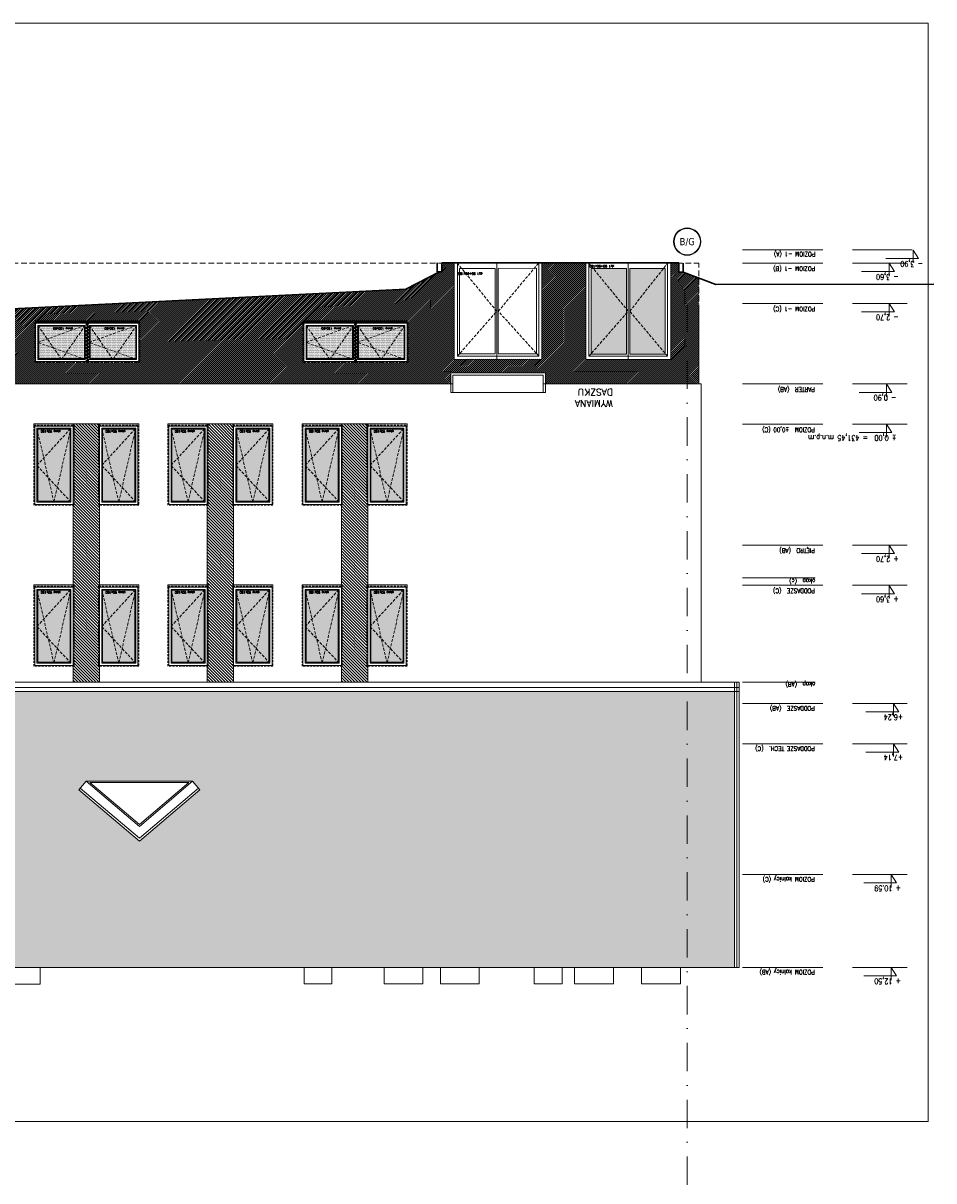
# Model space of a CAD drawing. Header units: millimetres. Extents: x 23192 to 177760, y -399809 to -79279.
# Tile 185 of 256: x 53506 to 55543, y -193206 to -190619. Entities that reach past the tile are written whole.
import ezdxf
from ezdxf.enums import TextEntityAlignment as Align

# ---------------------------------------------------------------- set-up
doc = ezdxf.new("R2010")
doc.units = ezdxf.units.MM
for name, pattern in [('CACHE', [9.525, 6.35, -3.175]), ('CARKOVANA', [7.5, 5, -2.5]), ('DASHDOT', [25.4, 12.7, -6.35, 0, -6.35]), ('HIDDEN', [9.525, 6.35, -3.175])]:
    doc.linetypes.add(name, pattern=pattern)
doc.layers.get('0').update_dxf_attribs({"lineweight": 0})
for name, color, linetype, lineweight in [('! opisy okien elewacja', 7, 'Continuous', 0), ('!! 0_ Istn-okna', 6, 'Continuous', 13), ('!! 0_ Istn-sciany', 3, 'Continuous', 30), ('!! 0_ Istn-widok', 1, 'Continuous', 15), ('!! 0_ WIDOK ELEWACJA', 4, 'Continuous', 0), ('!! 0_Istn-cienka', 4, 'Continuous', 9), ('!! 0_Istn-drzwi', 1, 'Continuous', 13), ('!! 0_Osie', 1, 'DASHDOT', 13), ('!! 1  WYDZIELENIE PPOŻ', 252, 'Continuous', 0), ('!! 1_Hatch dach', 252, 'Continuous', 5), ('!! 2_NOWE OKNA WIDOk - remont', 140, 'Continuous', 5), ('!! 2_TYNK OBRYS', 252, 'Continuous', 13), ('0-osie-liniA', 14, 'DASHDOT', 5), ('0-osie-tx', 66, 'Continuous', 9), ('0-rzedne-blok', 62, 'Continuous', 13)]:
    doc.layers.add(name, color=color, linetype=linetype, lineweight=lineweight)
doc.layers.add('!! 0_ramki', color=66, linetype='Continuous', lineweight=9, plot=False)
doc.layers.add('!! 1_ELEWACJA KOLOR', color=7, linetype='Continuous', lineweight=13, true_color=0x6888bb)
doc.layers.add('!! 2_ELEWACJA COKÓŁ', color=9, linetype='Continuous', lineweight=13, true_color=0x808080)
doc.styles.add('DEUTSCH', font='SIMPLEX8')
doc.styles.add('SIMPLEX', font='simplex.shx', dxfattribs={"width": 0.77})
doc.styles.add('TAHOMA', font='tahoma.ttf')
doc.styles.add('TXT', font='simplex.shx')
pattern_1 = [(135, (130878.9713, -432804.355), (-3.367596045, -3.367596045), [])]

# ---------------------------------------------------------------- blocks, each defined once
blk = doc.blocks.new('okno 90x180')
at = {"layer": '!! 1_Hatch dach', "true_color": 0x575757}
h = blk.add_hatch(dxfattribs=at)
h.set_pattern_fill('DOTS', color=251)
h.set_pattern_definition([(0, (-9632.3096, -11392.1331), (0.79375, 1.5875), [0, -1.5875])])
h.paths.add_polyline_path([(9, -10), (81, -10), (81, -171), (9, -171)])
at = {"layer": '!! 0_ Istn-okna', "linetype": 'CARKOVANA', "lineweight": 5}
blk.add_lwpolyline([(0, -1), (90, -1), (90, -180), (0, -180)], close=True, dxfattribs=at)
at = {"layer": '!! 0_ Istn-okna'}
for points in [[(2, -3), (88, -3), (88, -178), (2, -178)], [(7, -8), (83, -8), (83, -173), (7, -173)], [(9, -10), (81, -10), (81, -171), (9, -171)], [(0, -178), (90, -178), (90, -183), (0, -183)]]:
    blk.add_lwpolyline(points, close=True, dxfattribs=at)
at = {"layer": '!! 1_Hatch dach', "color": 251, "linetype": 'CACHE', "true_color": 0x575757}
for points in [[(7, -173), (45, -8), (83, -173)], [(7, -8), (83, -90), (7, -173)]]:
    blk.add_lwpolyline(points, dxfattribs=at)
at = {"insert": (30.1, -163.6), "char_height": 5, "attachment_point": 1, "style": 'TXT'}
blk.add_mtext_dynamic_manual_height_columns('okno 90x180', width=52.63, gutter_width=75, heights=[0], dxfattribs=at)
blk = doc.blocks.new('okno 115x115')
at = {"layer": '!! 1_Hatch dach', "true_color": 0x575757}
h = blk.add_hatch(dxfattribs=at)
h.set_pattern_fill('DOTS', color=251, angle=360)
h.set_pattern_definition([(360, (-21873.4686, 1906.5186), (0.79375, 1.5875), [0, -1.5875])])
h.paths.add_polyline_path([(-12259.7, 13266.7), (-12157.7, 13266.7), (-12157.7, 13194.7), (-12259.7, 13194.7)])
h = blk.add_hatch(dxfattribs=at)
h.set_pattern_fill('ANSI31', color=251, scale=0.2, angle=360)
h.paths.add_polyline_path([(-12264.2, 13187.7), (-12153.2, 13187.7), (-12153.2, 13182.7), (-12264.2, 13182.7)])
at = {"layer": '!! 0_ Istn-okna', "linetype": 'CARKOVANA', "lineweight": 5}
blk.add_lwpolyline([(-12268.7, 13275.7), (-12148.7, 13275.7), (-12148.7, 13185.7), (-12268.7, 13185.7)], close=True, dxfattribs=at)
at = {"layer": '!! 0_ Istn-okna'}
for points in [[(-12266.7, 13273.7), (-12150.7, 13273.7), (-12150.7, 13187.7), (-12266.7, 13187.7)], [(-12261.7, 13268.7), (-12155.7, 13268.7), (-12155.7, 13192.7), (-12261.7, 13192.7)], [(-12259.7, 13266.7), (-12157.7, 13266.7), (-12157.7, 13194.7), (-12259.7, 13194.7)], [(-12266.7, 13187.7), (-12150.7, 13187.7), (-12150.7, 13182.7), (-12266.7, 13182.7)]]:
    blk.add_lwpolyline(points, close=True, dxfattribs=at)
at = {"layer": '!! 1_Hatch dach', "color": 251, "linetype": 'CACHE', "true_color": 0x575757}
for points in [[(-12261.7, 13192.7), (-12208.7, 13268.7), (-12155.7, 13192.7)], [(-12261.7, 13268.7), (-12155.7, 13230.7), (-12261.7, 13192.7)]]:
    blk.add_lwpolyline(points, dxfattribs=at)
at = {"insert": (-12234.1, 13202.1), "char_height": 5, "attachment_point": 1, "style": 'TXT'}
blk.add_mtext_dynamic_manual_height_columns('okno 120x90', width=52.63, gutter_width=75, heights=[0], dxfattribs=at)
blk = doc.blocks.new('*U80')
h = blk.add_hatch(color=256)
edge = h.paths.add_edge_path()
edge.add_arc((0, 0), 30.6, 0, 360)
edge = h.paths.add_edge_path(flags=17)
edge.add_arc((0, 0), 29.4, 0, 360)
for radius in [30.6, 29.4]:
    blk.add_circle((0, 0), radius)
at = {"style": 'TAHOMA', "flags": 8}
blk.add_attdef('ANSICHTSNUMMER', text='', height=16, dxfattribs=at).set_placement((0, 0), align=Align.MIDDLE_CENTER)
blk = doc.blocks.new('BLOK OSIE A-B PN')
at = {"layer": '0-osie-liniA', "ltscale": 5}
blk.add_lwpolyline([(54991.7, -182063), (54991.7, -184306.7)], dxfattribs=at)
at = {"layer": '0-osie-tx'}
ref = blk.add_blockref('*U80', (54991.7, -181924.6), dxfattribs=dict(at, rotation=180))
ref.add_attrib('ANSICHTSNUMMER', 'B/G', dxfattribs={"layer": '0', "height": 16, "style": 'TAHOMA', "flags": 8}).set_placement((54991.7, -181924.6), align=Align.MIDDLE_CENTER)
blk = doc.blocks.new('D_kota')
for p, q in [((8.7, 0), (8.7, 23)), ((-0.8, 15), (8.7, 15)), ((8.7, 0), (-0.8, 15))]:
    blk.add_line(p, q)
blk.add_lwpolyline([(-0.8, 15), (57.9, 15)])
at = {"style": 'DEUTSCH', "width": 0.8}
blk.add_attdef('POZ.ARCH', (7.3, 19.7), '', height=10, dxfattribs=at)
blk = doc.blocks.new('rzędne elewacje 2')
at = {"layer": '0-rzedne-blok'}
for p, q in [((45385.6, -192844.4), (45385.6, -192773.7)), ((45385.6, -192907), (45385.6, -192784.5)), ((45415.6, -192907), (45415.6, -192784.5)), ((45505.6, -192907), (45505.6, -192784.5)), ((45685.6, -192907), (45685.6, -192784.5)), ((45775.6, -192907), (45775.6, -192784.5)), ((46045.6, -192907), (46045.6, -192784.5)), ((46135.6, -192907), (46135.6, -192784.5)), ((46399.6, -192907), (46399.6, -192784.5)), ((46489.6, -192907), (46489.6, -192784.5)), ((46782.1, -192907), (46782.1, -192784.5)), ((46989.6, -192907), (46989.6, -192784.5)), ((45385.6, -193153), (45385.6, -192973.3)), ((45415.6, -193153), (45415.6, -192973.3)), ((45505.6, -193153), (45505.6, -192973.3)), ((45685.6, -193153), (45685.6, -192973.3)), ((45775.6, -193153), (45775.6, -192973.3)), ((46045.6, -193153), (46045.6, -192973.3)), ((46118.7, -193153), (46118.7, -192990.2)), ((46135.6, -193153), (46135.6, -192973.3)), ((46352, -193153), (46352, -192990.2)), ((46399.6, -193153), (46399.6, -192973.3)), ((46489.6, -193153), (46489.6, -192973.3)), ((46782.1, -193153), (46782.1, -192973.3)), ((46989.6, -193153), (46989.6, -192973.3))]:
    blk.add_line(p, q, dxfattribs=at)
ref = blk.add_blockref('D_kota', (45386.4, -192760.2), dxfattribs=dict(at, xscale=1.250000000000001, yscale=1.250000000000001, zscale=1.250000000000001, rotation=269.9999999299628))
ref.add_attrib('POZ.ARCH', '- 3,90', (45411, -192749.3), dxfattribs={"layer": '0', "height": 12.5, "rotation": 270, "style": 'DEUTSCH', "width": 0.8})
ref = blk.add_blockref('D_kota', (45415.6, -192814.4), dxfattribs=dict(at, xscale=1.250000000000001, yscale=1.250000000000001, zscale=1.250000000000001, rotation=269.9999999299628))
ref.add_attrib('POZ.ARCH', '- 3,60', (45440.2, -192803.6), dxfattribs={"layer": '0', "height": 12.5, "rotation": 270, "style": 'DEUTSCH', "width": 0.8})
ref = blk.add_blockref('D_kota', (45505.6, -192814.4), dxfattribs=dict(at, xscale=1.250000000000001, yscale=1.250000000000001, zscale=1.250000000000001, rotation=269.9999999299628))
ref.add_attrib('POZ.ARCH', '- 2,70', (45530.2, -192803.6), dxfattribs={"layer": '0', "height": 12.5, "rotation": 270, "style": 'DEUTSCH', "width": 0.8})
ref = blk.add_blockref('D_kota', (45685.6, -192819.8), dxfattribs=dict(at, xscale=1.250000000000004, yscale=1.250000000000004, zscale=1.250000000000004, rotation=269.9999999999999))
ref.add_attrib('POZ.ARCH', '- 0,90  ', (45710.2, -192809), dxfattribs={"layer": '0', "height": 12.5, "rotation": 270, "style": 'DEUTSCH', "width": 0.8})
ref = blk.add_blockref('D_kota', (45775.6, -192819.8), dxfattribs=dict(at, xscale=1.250000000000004, yscale=1.250000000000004, zscale=1.250000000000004, rotation=269.9999999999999))
ref.add_attrib('POZ.ARCH', '%%p 0,00  = 431,45 m.n.p.m', (45800.2, -192809), dxfattribs={"layer": '0', "height": 12.5, "rotation": 270, "style": 'DEUTSCH', "width": 0.8})
ref = blk.add_blockref('D_kota', (46046.1, -192814.4), dxfattribs=dict(at, xscale=1.250000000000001, yscale=1.250000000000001, zscale=1.250000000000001, rotation=269.9999999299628))
ref.add_attrib('POZ.ARCH', '+ 2,70', (46070.7, -192803.6), dxfattribs={"layer": '0', "height": 12.5, "rotation": 270, "style": 'DEUTSCH', "width": 0.8})
ref = blk.add_blockref('D_kota', (46136.1, -192814.4), dxfattribs=dict(at, xscale=1.250000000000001, yscale=1.250000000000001, zscale=1.250000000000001, rotation=269.9999999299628))
ref.add_attrib('POZ.ARCH', '+ 3,60', (46160.7, -192803.6), dxfattribs={"layer": '0', "height": 12.5, "rotation": 270, "style": 'DEUTSCH', "width": 0.8})
ref = blk.add_blockref('D_kota', (46399.6, -192804.7), dxfattribs=dict(at, xscale=1.250000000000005, yscale=1.250000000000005, zscale=1.250000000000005, rotation=269.9999999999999))
ref.add_attrib('POZ.ARCH', '+6,24', (46424.2, -192793.8), dxfattribs={"layer": '0', "height": 12.5, "rotation": 270, "style": 'DEUTSCH', "width": 0.8})
ref = blk.add_blockref('D_kota', (46489.6, -192804.7), dxfattribs=dict(at, xscale=1.250000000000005, yscale=1.250000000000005, zscale=1.250000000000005, rotation=269.9999999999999))
ref.add_attrib('POZ.ARCH', '+7,14', (46514.2, -192793.8), dxfattribs={"layer": '0', "height": 12.5, "rotation": 270, "style": 'DEUTSCH', "width": 0.8})
ref = blk.add_blockref('D_kota', (46782.1, -192809.5), dxfattribs=dict(at, xscale=1.250000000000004, yscale=1.250000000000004, zscale=1.250000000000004, rotation=269.9999999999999))
ref.add_attrib('POZ.ARCH', '+ 10.59', (46806.7, -192798.7), dxfattribs={"layer": '0', "height": 12.5, "rotation": 270, "style": 'DEUTSCH', "width": 0.8})
ref = blk.add_blockref('D_kota', (46989.6, -192809.5), dxfattribs=dict(at, xscale=1.250000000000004, yscale=1.250000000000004, zscale=1.250000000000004, rotation=269.9999999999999))
ref.add_attrib('POZ.ARCH', '+ 12,50', (47014.2, -192798.7), dxfattribs={"layer": '0', "height": 12.5, "rotation": 270, "style": 'DEUTSCH', "width": 0.8})
at = {"layer": '0-rzedne-blok', "style": 'SIMPLEX', "width": 0.77}
for s, p in [('POZIOM -1 (A)', (45390.6, -192990.1, 0)), ('POZIOM -1 (B)', (45423, -192990.4, 0)), ('POZIOM -1 (C)', (45513, -192990.4, 0)), ('PARTER  (AB)', (45693, -192991.2, 0)), ('POZIOM  %%P0,00 (C)', (45783, -192991.2, 0)), ('PIĘTRO  (AB)', (46053, -192991.2, 0)), ('okap  (c)', (46121.3, -192990.2)), ('PODDASZE  (C)', (46143, -192991.2, 0)), ('okap  (AB)', (46352, -192990.2)), ('PODDASZE  (AB)', (46405.6, -192991.2, 0)), ('PODDASZE TECH.  (C)', (46495.6, -192991.2, 0)), ('POZIOM kalnicy (C)', (46787.8, -192991.2, 0)), ('POZIOM kalnicy (AB)', (46995.3, -192991.2, 0))]:
    blk.add_text(s, height=10, rotation=270, dxfattribs=at).set_placement(p)

msp = doc.modelspace()

# ---------------------------------------------------------------- hatches: boundary and pattern name
at = {"layer": '!! 1_ELEWACJA KOLOR', "true_color": 0x4f5358}
h = msp.add_hatch(dxfattribs=at)
h.set_pattern_fill('ANSI31', color=251, scale=1.5, angle=90)
h.set_pattern_definition(pattern_1)
h.paths.add_polyline_path([(53618.21142, -191514.00465), (53618.21142, -192091.41588), (53677.21142, -192091.41588), (53677.21142, -191514.00465)])
h = msp.add_hatch(dxfattribs=at)
h.set_pattern_fill('ANSI31', color=251, scale=1.5, angle=90)
h.set_pattern_definition(pattern_1)
h.paths.add_polyline_path([(53918.21142, -191514.00465), (53918.21142, -192091.41588), (53977.21142, -192091.41588), (53977.21142, -191514.00465)])
h = msp.add_hatch(dxfattribs=at)
h.set_pattern_fill('ANSI31', color=251, scale=1.5, angle=90)
h.set_pattern_definition(pattern_1)
h.paths.add_polyline_path([(54218.21142, -191514.00465), (54218.21142, -192091.41588), (54277.21142, -192091.41588), (54277.21142, -191514.00465)])
at = {"layer": '!! 1_Hatch dach', "true_color": 0x575757}
h = msp.add_hatch(dxfattribs=at)
h.set_pattern_fill('DOTS', color=251, angle=180)
h.paths.add_polyline_path([(54856.21142, -191266.50181), (54776.71142, -191357.29442), (54776.71142, -191358.00465), (54856.21142, -191358.00465)])
h.paths.add_polyline_path([(54781.53468, -191167.00465), (54776.71142, -191167.00465), (54776.71142, -191357.29442), (54856.21142, -191266.50181), (54856.21142, -191258.22908)])
h.paths.add_polyline_path([(54856.21142, -191167.00465), (54781.53468, -191167.00465), (54856.21142, -191258.22908)], flags=17)
h.paths.add_polyline_path([(54938.27887, -191167.00465), (54863.21142, -191167.00465), (54863.21142, -191262.50465)], flags=17)
h.paths.add_polyline_path([(54942.71142, -191167.00465), (54938.27887, -191167.00465), (54863.21142, -191262.50465), (54942.71142, -191357.0579)])
h.paths.add_polyline_path([(54863.21142, -191262.50465), (54863.21142, -191358.00465), (54942.71142, -191358.00465), (54942.71142, -191357.0579)])
at = {"layer": '!! 1_Hatch dach'}
h = msp.add_hatch(dxfattribs=at)
h.set_pattern_fill('AR-B88', color=8, scale=0.1)
h.paths.add_polyline_path([(51367.40264, -192446.46829), (51232.09142, -192332.02298), (51248.23597, -192312.93493), (51486.5693, -192312.93493), (51502.71385, -192332.02298)], flags=16)
h.paths.add_polyline_path([(51367.40264, -192413.72529), (51248.23597, -192312.93493), (51486.5693, -192312.93493)], flags=0)
h.paths.add_polyline_path([(51367.40264, -192409.79613), (51256.42847, -192315.93493), (51478.3768, -192315.93493)], flags=0)
h.paths.add_polyline_path([(51083.54718, -192332.02298), (50948.23597, -192446.46829), (50812.92476, -192332.02298), (50829.0693, -192312.93493), (51067.40264, -192312.93493)], flags=16)
h.paths.add_polyline_path([(51067.40264, -192312.93493), (50948.23597, -192413.72529), (50829.0693, -192312.93493)], flags=0)
h.paths.add_polyline_path([(51059.21014, -192315.93493), (50948.23597, -192409.79613), (50837.2618, -192315.93493)], flags=0)
h.paths.add_polyline_path([(50664.38051, -192332.02298), (50529.0693, -192446.46829), (50393.75809, -192332.02298), (50409.90264, -192312.93493), (50648.23597, -192312.93493)], flags=16)
h.paths.add_polyline_path([(50648.23597, -192312.93493), (50529.0693, -192413.72529), (50409.90264, -192312.93493)], flags=0)
h.paths.add_polyline_path([(50640.04347, -192315.93493), (50529.0693, -192409.79613), (50418.09513, -192315.93493)], flags=0)
h.paths.add_polyline_path([(52792.709, -192332.02298), (52808.85355, -192312.93493), (53047.18688, -192312.93493), (53063.33142, -192332.02298), (52928.02021, -192446.46829)], flags=16)
h.paths.add_polyline_path([(52808.85355, -192312.93493), (53047.18688, -192312.93493), (52928.02021, -192413.72529)], flags=0)
h.paths.add_polyline_path([(52817.04604, -192315.93493), (53038.99438, -192315.93493), (52928.02021, -192409.79613)], flags=0)
h.paths.add_polyline_path([(50038.0127, -192302.56409), (49868.0127, -192302.56409), (49868.0127, -192183.56409), (50038.0127, -192183.56409)], flags=0)
h.paths.add_polyline_path([(50031.0127, -192295.56409), (49955.5127, -192295.56409), (49955.5127, -192190.56409), (50031.0127, -192190.56409)], flags=0)
h.paths.add_polyline_path([(50029.0127, -192294.10453), (50028.27215, -192293.56409), (49993.98174, -192293.56409), (49993.2627, -192295.56409), (49992.54365, -192293.56409), (49957.70317, -192293.56409), (49957.70317, -192196.65679), (49956.23174, -192192.56409), (50028.16572, -192192.56409), (50031.0127, -192190.56409), (50029.0127, -192196.127)], flags=0)
h.paths.add_polyline_path([(53211.87567, -192332.02298), (53228.02021, -192312.93493), (53466.35355, -192312.93493), (53482.49809, -192332.02298), (53347.18688, -192446.46829)], flags=16)
h.paths.add_polyline_path([(49950.5127, -192295.56409), (49875.0127, -192295.56409), (49875.0127, -192190.56409), (49950.5127, -192190.56409)], flags=0)
h.paths.add_polyline_path([(49948.32223, -192293.56409), (49913.48174, -192293.56409), (49912.7627, -192295.56409), (49912.04365, -192293.56409), (49877.75324, -192293.56409), (49877.0127, -192294.10453), (49877.0127, -192196.127), (49875.0127, -192190.56409), (49877.85967, -192192.56409), (49949.79365, -192192.56409), (49948.32223, -192196.65679)], flags=0)
h.paths.add_polyline_path([(53228.02021, -192312.93493), (53466.35355, -192312.93493), (53347.18688, -192413.72529)], flags=0)
h.paths.add_polyline_path([(53236.21271, -192315.93493), (53458.16105, -192315.93493), (53347.18688, -192409.79613)], flags=0)
h.paths.add_polyline_path([(49738.0127, -192302.56409), (49568.0127, -192302.56409), (49568.0127, -192183.56409), (49738.0127, -192183.56409)], flags=0)
h.paths.add_polyline_path([(49731.0127, -192295.56409), (49655.5127, -192295.56409), (49655.5127, -192190.56409), (49731.0127, -192190.56409)], flags=0)
h.paths.add_polyline_path([(49729.0127, -192294.10453), (49728.27215, -192293.56409), (49693.98174, -192293.56409), (49693.2627, -192295.56409), (49692.54365, -192293.56409), (49657.70317, -192293.56409), (49657.70317, -192196.65679), (49656.23174, -192192.56409), (49728.16572, -192192.56409), (49731.0127, -192190.56409), (49729.0127, -192196.127)], flags=0)
h.paths.add_polyline_path([(49650.5127, -192295.56409), (49575.0127, -192295.56409), (49575.0127, -192190.56409), (49650.5127, -192190.56409)], flags=0)
h.paths.add_polyline_path([(49648.32223, -192293.56409), (49613.48174, -192293.56409), (49612.7627, -192295.56409), (49612.04365, -192293.56409), (49577.75324, -192293.56409), (49577.0127, -192294.10453), (49577.0127, -192196.127), (49575.0127, -192190.56409), (49577.85967, -192192.56409), (49649.79365, -192192.56409), (49648.32223, -192196.65679)], flags=0)
h.paths.add_polyline_path([(53631.04234, -192332.02298), (53647.18688, -192312.93493), (53885.52021, -192312.93493), (53901.66476, -192332.02298), (53766.35355, -192446.46829)], flags=16)
h.paths.add_polyline_path([(53647.18688, -192312.93493), (53885.52021, -192312.93493), (53766.35355, -192413.72529)], flags=0)
h.paths.add_polyline_path([(53655.37938, -192315.93493), (53877.32771, -192315.93493), (53766.35355, -192409.79613)], flags=0)
h.paths.add_polyline_path([(49438.0127, -192302.56409), (49268.0127, -192302.56409), (49268.0127, -192183.56409), (49438.0127, -192183.56409)], flags=0)
h.paths.add_polyline_path([(49431.0127, -192295.56409), (49355.5127, -192295.56409), (49355.5127, -192190.56409), (49431.0127, -192190.56409)], flags=0)
h.paths.add_polyline_path([(49429.0127, -192294.10453), (49428.27215, -192293.56409), (49393.98174, -192293.56409), (49393.2627, -192295.56409), (49392.54365, -192293.56409), (49357.70317, -192293.56409), (49357.70317, -192196.65679), (49356.23174, -192192.56409), (49428.16572, -192192.56409), (49431.0127, -192190.56409), (49429.0127, -192196.127)], flags=0)
h.paths.add_polyline_path([(49350.5127, -192295.56409), (49275.0127, -192295.56409), (49275.0127, -192190.56409), (49350.5127, -192190.56409)], flags=0)
h.paths.add_polyline_path([(49348.32223, -192293.56409), (49313.48174, -192293.56409), (49312.7627, -192295.56409), (49312.04365, -192293.56409), (49277.75324, -192293.56409), (49277.0127, -192294.10453), (49277.0127, -192196.127), (49275.0127, -192190.56409), (49277.85967, -192192.56409), (49349.79365, -192192.56409), (49348.32223, -192196.65679)], flags=0)
h.paths.add_polyline_path([(49128.71142, -192302.56409), (48958.71142, -192302.56409), (48958.71142, -192183.56409), (49128.71142, -192183.56409)], flags=0)
h.paths.add_polyline_path([(49121.71142, -192295.56409), (49046.21142, -192295.56409), (49046.21142, -192190.56409), (49121.71142, -192190.56409)], flags=0)
h.paths.add_polyline_path([(49119.71142, -192294.10453), (49118.97088, -192293.56409), (49084.68047, -192293.56409), (49083.96142, -192295.56409), (49083.24238, -192293.56409), (49048.40189, -192293.56409), (49048.40189, -192196.65679), (49046.93047, -192192.56409), (49118.86445, -192192.56409), (49121.71142, -192190.56409), (49119.71142, -192196.127)], flags=0)
h.paths.add_polyline_path([(49041.21142, -192295.56409), (48965.71142, -192295.56409), (48965.71142, -192190.56409), (49041.21142, -192190.56409)], flags=0)
h.paths.add_polyline_path([(49039.02095, -192293.56409), (49004.18047, -192293.56409), (49003.46142, -192295.56409), (49002.74238, -192293.56409), (48968.45197, -192293.56409), (48967.71142, -192294.10453), (48967.71142, -192196.127), (48965.71142, -192190.56409), (48968.5584, -192192.56409), (49040.49238, -192192.56409), (49039.02095, -192196.65679)], flags=0)
h.paths.add_polyline_path([(49049.88367, -192193.72372), (48997.85986, -192193.72372), (48997.85986, -192201.22372), (49049.88367, -192201.22372)], flags=8)
h.paths.add_polyline_path([(49359.18494, -192193.72372), (49307.16113, -192193.72372), (49307.16113, -192201.22372), (49359.18494, -192201.22372)], flags=8)
h.paths.add_polyline_path([(49659.18494, -192193.72372), (49607.16113, -192193.72372), (49607.16113, -192201.22372), (49659.18494, -192201.22372)], flags=8)
h.paths.add_polyline_path([(49959.18494, -192193.72372), (49907.16113, -192193.72372), (49907.16113, -192201.22372), (49959.18494, -192201.22372)], flags=8)
h.paths.add_polyline_path([(50129.71142, -192112.04828), (50129.71142, -192729.00465), (55097.71142, -192729.00465), (55097.71142, -192112.04828), (52927.71142, -192112.04828), (52927.71142, -191847.63705), (52634.71142, -191847.63705), (52634.71142, -192091.41588), (52704.71142, -192091.41588), (52704.71142, -192103.40448), (52719.71142, -192103.40448), (52719.71142, -192126.2539), (52147.71142, -192629.6139), (51575.71142, -192126.2539), (51575.71142, -192112.04828)])
at = {"layer": '!! 2_ELEWACJA COKÓŁ', "true_color": 0x2b2b2c}
h = msp.add_hatch(dxfattribs=at)
h.set_pattern_fill('ANSI31', color=250)
h.paths.add_polyline_path([(54666.71142, -191369.50465), (54470.58981, -191369.9729), (54470.58981, -191155.00465), (54466.71142, -191155.00465), (54466.71142, -191400.00465), (54666.71142, -191400.00465)])
h.paths.add_polyline_path([(54466.71142, -191155.00465), (54442.70663, -191155.00465), (54442.70663, -191174.50465), (54437.70663, -191174.50465), (54362.16053, -191213.36138), (53480.96533, -191257.26509), (53202.21802, -191258.62086), (53202.21802, -191425.00465), (54462.71142, -191425.00465), (54462.71142, -191400.00465), (54466.71142, -191400.00465)])
h.paths.add_polyline_path([(53764.71142, -191377.00465), (53649.71142, -191377.00465), (53534.71142, -191377.00465), (53534.71142, -191287.00465), (53536.71142, -191287.00465), (53536.71142, -191284.00465), (53647.71142, -191284.00465), (53647.71142, -191287.00465), (53649.71142, -191287.00465), (53651.71142, -191287.00465), (53651.71142, -191284.00465), (53762.71142, -191284.00465), (53762.71142, -191287.00465), (53764.71142, -191287.00465)], flags=16)
h.paths.add_polyline_path([(53762.71142, -191375.00465), (53651.71142, -191375.00465), (53651.71142, -191289.00465), (53762.71142, -191289.00465)], flags=0)
h.paths.add_polyline_path([(53757.71142, -191370.00465), (53656.71142, -191370.00465), (53656.71142, -191294.00465), (53757.71142, -191294.00465)], flags=0)
h.paths.add_polyline_path([(53708.54037, -191368.00465), (53707.21142, -191370.00465), (53705.88248, -191368.00465), (53658.71142, -191368.00465), (53658.71142, -191332.75712), (53656.71142, -191332.00465), (53658.71142, -191331.25217), (53658.71142, -191297.01455), (53658.04037, -191296.00465), (53752.39564, -191296.00465), (53757.71142, -191294.00465), (53755.71142, -191297.01455), (53755.71142, -191368.00465)], flags=0)
h.paths.add_polyline_path([(53647.71142, -191375.00465), (53536.71142, -191375.00465), (53536.71142, -191289.00465), (53647.71142, -191289.00465)], flags=0)
h.paths.add_polyline_path([(53642.71142, -191370.00465), (53541.71142, -191370.00465), (53541.71142, -191294.00465), (53642.71142, -191294.00465)], flags=0)
h.paths.add_polyline_path([(53593.54037, -191368.00465), (53592.21142, -191370.00465), (53590.88248, -191368.00465), (53543.71142, -191368.00465), (53543.71142, -191332.75712), (53541.71142, -191332.00465), (53543.71142, -191331.25217), (53543.71142, -191297.01455), (53543.04037, -191296.00465), (53637.39564, -191296.00465), (53642.71142, -191294.00465), (53640.71142, -191297.01455), (53640.71142, -191368.00465)], flags=0)
h.paths.add_polyline_path([(54134.71142, -191287.00465), (54136.71142, -191287.00465), (54136.71142, -191284.00465), (54247.71142, -191284.00465), (54247.71142, -191287.00465), (54249.71142, -191287.00465), (54251.71142, -191287.00465), (54251.71142, -191284.00465), (54362.71142, -191284.00465), (54362.71142, -191287.00465), (54364.71142, -191287.00465), (54364.71142, -191377.00465), (54249.71142, -191377.00465), (54134.71142, -191377.00465)], flags=16)
h.paths.add_polyline_path([(54136.71142, -191289.00465), (54247.71142, -191289.00465), (54247.71142, -191375.00465), (54136.71142, -191375.00465)], flags=0)
h.paths.add_polyline_path([(54141.71142, -191294.00465), (54242.71142, -191294.00465), (54242.71142, -191370.00465), (54141.71142, -191370.00465)], flags=0)
h.paths.add_polyline_path([(54141.71142, -191332.00465), (54143.71142, -191331.25217), (54143.71142, -191297.01455), (54143.04037, -191296.00465), (54237.39564, -191296.00465), (54242.71142, -191294.00465), (54240.71142, -191297.01455), (54240.71142, -191368.00465), (54193.54037, -191368.00465), (54192.21142, -191370.00465), (54190.88248, -191368.00465), (54143.71142, -191368.00465), (54143.71142, -191332.75712)], flags=0)
h.paths.add_polyline_path([(53464.71142, -191377.00465), (53349.71142, -191377.00465), (53234.71142, -191377.00465), (53234.71142, -191287.00465), (53236.71142, -191287.00465), (53236.71142, -191284.00465), (53347.71142, -191284.00465), (53347.71142, -191287.00465), (53349.71142, -191287.00465), (53351.71142, -191287.00465), (53351.71142, -191284.00465), (53462.71142, -191284.00465), (53462.71142, -191287.00465), (53464.71142, -191287.00465)], flags=16)
h.paths.add_polyline_path([(53462.71142, -191375.00465), (53351.71142, -191375.00465), (53351.71142, -191289.00465), (53462.71142, -191289.00465)], flags=0)
h.paths.add_polyline_path([(53457.71142, -191370.00465), (53356.71142, -191370.00465), (53356.71142, -191294.00465), (53457.71142, -191294.00465)], flags=0)
h.paths.add_polyline_path([(53408.54037, -191368.00465), (53407.21142, -191370.00465), (53405.88248, -191368.00465), (53358.71142, -191368.00465), (53358.71142, -191332.75712), (53356.71142, -191332.00465), (53358.71142, -191331.25217), (53358.71142, -191297.01455), (53358.04037, -191296.00465), (53452.39564, -191296.00465), (53457.71142, -191294.00465), (53455.71142, -191297.01455), (53455.71142, -191368.00465)], flags=0)
h.paths.add_polyline_path([(54251.71142, -191289.00465), (54362.71142, -191289.00465), (54362.71142, -191375.00465), (54251.71142, -191375.00465)], flags=0)
h.paths.add_polyline_path([(54256.71142, -191294.00465), (54357.71142, -191294.00465), (54357.71142, -191370.00465), (54256.71142, -191370.00465)], flags=0)
h.paths.add_polyline_path([(54256.71142, -191332.00465), (54258.71142, -191331.25217), (54258.71142, -191297.01455), (54258.04037, -191296.00465), (54352.39564, -191296.00465), (54357.71142, -191294.00465), (54355.71142, -191297.01455), (54355.71142, -191368.00465), (54308.54037, -191368.00465), (54307.21142, -191370.00465), (54305.88248, -191368.00465), (54258.71142, -191368.00465), (54258.71142, -191332.75712)], flags=0)
h.paths.add_polyline_path([(53347.71142, -191375.00465), (53236.71142, -191375.00465), (53236.71142, -191289.00465), (53347.71142, -191289.00465)], flags=0)
h.paths.add_polyline_path([(53342.71142, -191370.00465), (53241.71142, -191370.00465), (53241.71142, -191294.00465), (53342.71142, -191294.00465)], flags=0)
h.paths.add_polyline_path([(53293.54037, -191368.00465), (53292.21142, -191370.00465), (53290.88248, -191368.00465), (53243.71142, -191368.00465), (53243.71142, -191332.75712), (53241.71142, -191332.00465), (53243.71142, -191331.25217), (53243.71142, -191297.01455), (53243.04037, -191296.00465), (53337.39564, -191296.00465), (53342.71142, -191294.00465), (53340.71142, -191297.01455), (53340.71142, -191368.00465)], flags=0)
h.paths.add_polyline_path([(53318.88367, -191297.16428), (53269.71701, -191297.16428), (53269.71701, -191304.66428), (53318.88367, -191304.66428)], flags=8)
h.paths.add_polyline_path([(53433.88367, -191297.16428), (53384.71701, -191297.16428), (53384.71701, -191304.66428), (53433.88367, -191304.66428)], flags=8)
h.paths.add_polyline_path([(53618.88367, -191297.16428), (53569.71701, -191297.16428), (53569.71701, -191304.66428), (53618.88367, -191304.66428)], flags=8)
h.paths.add_polyline_path([(53733.88367, -191297.16428), (53684.71701, -191297.16428), (53684.71701, -191304.66428), (53733.88367, -191304.66428)], flags=8)
h.paths.add_polyline_path([(54218.88367, -191297.16428), (54169.71701, -191297.16428), (54169.71701, -191304.66428), (54218.88367, -191304.66428)], flags=8)
h.paths.add_polyline_path([(54333.88367, -191297.16428), (54284.71701, -191297.16428), (54284.71701, -191304.66428), (54333.88367, -191304.66428)], flags=8)
h = msp.add_hatch(dxfattribs=at)
h.set_pattern_fill('ANSI31', color=250)
h.paths.add_polyline_path([(55017.71142, -191260.00465), (55017.71142, -191188.21229), (54982.83064, -191175.00465), (54972.83064, -191175.00465), (54972.83064, -191155.00465), (54954.71142, -191155.00465), (54954.71142, -191425.00465), (55017.71142, -191425.00465)])
h.paths.add_polyline_path([(54954.71142, -191370.00465), (54764.71142, -191370.00465), (54764.71142, -191425.00465), (54954.71142, -191425.00465)])
h.paths.add_polyline_path([(54764.71142, -191155.00465), (54666.71142, -191155.00465), (54666.71142, -191400.00465), (54674.71142, -191400.00465), (54674.71142, -191425.00465), (54764.71142, -191425.00465)])

# ---------------------------------------------------------------- linework, layer by layer
at = {"layer": '! opisy okien elewacja'}
for points in [[(50129.71142, -192729.00465), (55097.71142, -192729.00465), (55097.71142, -192112.04828), (52927.71142, -192112.04828), (52927.71142, -191847.63705), (52634.71142, -191847.63705), (52634.71142, -192091.41588), (52704.71142, -192091.41588), (52704.71142, -192103.40448), (52719.71142, -192103.40448), (52719.71142, -192126.2539), (52147.71142, -192629.6139), (51575.71142, -192126.2539), (51575.71142, -192112.04828), (48811.71142, -192112.04828), (48811.71142, -192729.00465), (50104.71142, -192729.00465)], [(53885.52021, -192312.93493), (53647.18688, -192312.93493)]]:
    msp.add_lwpolyline(points, dxfattribs=at)
at = {"layer": '!! 0_ Istn-okna'}
for p, q in [((54477.58981, -191154.9729), (54477.58981, -191362.9729)), ((54659.71142, -191362.50465), (54659.71142, -191154.50465)), ((54771.71142, -191155.00465), (54771.71142, -191363.00465)), ((54947.71142, -191363.00465), (54947.71142, -191155.00465)), ((54482.58981, -191166.9729), (54482.58981, -191357.9729)), ((54654.71142, -191357.50465), (54654.71142, -191166.50465)), ((54776.71142, -191167.00465), (54776.71142, -191358.00465)), ((54942.71142, -191358.00465), (54942.71142, -191167.00465)), ((54477.58981, -191362.9729), (54659.71142, -191362.50465)), ((54482.58981, -191357.9729), (54562.08981, -191357.9729)), ((54569.08981, -191357.9729), (54654.71142, -191357.50465)), ((54771.71142, -191363.00465), (54947.71142, -191363.00465)), ((54776.71142, -191358.00465), (54856.21142, -191358.00465)), ((54863.21142, -191358.00465), (54942.71142, -191358.00465))]:
    msp.add_line(p, q, dxfattribs=at)
for points in [[(54666.71142, -191154.50465), (54470.58981, -191154.9729)], [(54470.58981, -191154.9729), (54470.58981, -191369.9729), (54666.71142, -191369.50465), (54666.71142, -191154.50465)], [(54565.58981, -191154.9729), (54565.58981, -191369.9729)], [(54954.71142, -191155.00465), (54764.71142, -191155.00465)], [(54764.71142, -191155.00465), (54764.71142, -191370.00465), (54954.71142, -191370.00465), (54954.71142, -191155.00465)], [(54859.71142, -191155.00465), (54859.71142, -191370.00465)], [(54562.08981, -191166.9729), (54482.58981, -191166.9729)], [(54562.08981, -191166.9729), (54562.08981, -191357.9729)], [(54654.71142, -191166.50465), (54569.08981, -191166.9729)], [(54569.08981, -191166.9729), (54569.08981, -191357.9729)], [(54856.21142, -191167.00465), (54776.71142, -191167.00465)], [(54856.21142, -191167.00465), (54856.21142, -191358.00465)], [(54942.71142, -191167.00465), (54863.21142, -191167.00465)], [(54863.21142, -191167.00465), (54863.21142, -191358.00465)]]:
    msp.add_lwpolyline(points, dxfattribs=at)
at = {"layer": '!! 0_ Istn-sciany'}
for points in [[(54442.70663, -191154.50465), (54442.70663, -191174.50465), (54432.70663, -191174.50465), (54432.70663, -191154.50465)], [(54972.83064, -191154.50465), (54442.70663, -191154.50465)], [(54972.83064, -191155.00465), (54972.83064, -191175.00465), (54982.83064, -191175.00465), (54982.83064, -191155.00465)], [(54437.70663, -191174.50465), (54362.16053, -191213.36138)], [(54982.83064, -191175.00465), (55055.66709, -191202.58425), (55543.37873, -191201.71046)], [(53480.96533, -191257.26509), (54362.16053, -191213.36138)]]:
    msp.add_lwpolyline(points, dxfattribs=at)
at = {"layer": '!! 0_ Istn-widok'}
for points in [[(53544.71142, -192766.50465), (53457.71142, -192766.50465), (53457.71142, -192729.50465), (53544.71142, -192729.50465)], [(54196.71142, -192766.00465), (54134.71142, -192766.00465), (54134.71142, -192729.00465), (54196.71142, -192729.00465)], [(54400.71142, -192766.00465), (54313.71142, -192766.00465), (54313.71142, -192729.00465), (54400.71142, -192729.00465)], [(54526.71142, -192766.00465), (54439.71142, -192766.00465), (54439.71142, -192729.00465), (54526.71142, -192729.00465)], [(54711.71142, -192766.00465), (54649.71142, -192766.00465), (54649.71142, -192729.00465), (54711.71142, -192729.00465)], [(54826.71142, -192766.00465), (54739.71142, -192766.00465), (54739.71142, -192729.00465), (54826.71142, -192729.00465)], [(54976.71142, -192766.00465), (54889.71142, -192766.00465), (54889.71142, -192729.00465), (54976.71142, -192729.00465)]]:
    msp.add_lwpolyline(points, close=True, dxfattribs=at)
at = {"layer": '!! 0_ WIDOK ELEWACJA'}
for p, q in [((53647.18688, -192312.93493), (53766.35355, -192413.72529)), ((53766.35355, -192413.72529), (53885.52021, -192312.93493)), ((53631.04234, -192332.02298), (53766.35355, -192446.46829)), ((53634.27124, -192328.20537), (53766.35355, -192439.91969)), ((53766.35355, -192439.91969), (53898.43585, -192328.20537)), ((53766.35355, -192446.46829), (53901.66476, -192332.02298))]:
    msp.add_line(p, q, dxfattribs=at)
for points in [[(55017.71142, -191425.00465), (55017.71142, -191260.00465)], [(53187.21802, -191425.00465), (54467.71142, -191425.00465)], [(54669.71142, -191425.00465), (55022.71142, -191425.00465)], [(55022.71142, -191425.00465), (55017.71142, -191425.00465)], [(55022.71142, -192091.41588), (55022.71142, -191425.00465)], [(52962.30008, -192091.41588), (55107.71142, -192091.41588)], [(55097.71142, -192729.00465), (55097.71142, -192091.41588)], [(55102.71142, -192729.00465), (55102.71142, -192091.41588)], [(55107.71142, -192729.00465), (55107.71142, -192091.41588)], [(52927.71142, -192103.40448), (55107.71142, -192103.40448)], [(52927.71142, -192112.04828), (55107.71142, -192112.04828)], [(48801.71142, -192729.00465), (55107.71142, -192729.00465)]]:
    msp.add_lwpolyline(points, dxfattribs=at)
for points in [[(53766.35355, -192413.72529), (53885.52021, -192312.93493), (53647.18688, -192312.93493)], [(53766.35355, -192409.79613), (53877.32771, -192315.93493), (53655.37938, -192315.93493)]]:
    msp.add_lwpolyline(points, close=True, dxfattribs=at)
at = {"layer": '!! 0_Istn-cienka', "linetype": 'HIDDEN', "ltscale": 2}
for points in [[(48891.71142, -191155.00465), (55017.71142, -191155.00465)], [(55017.71142, -191260.00465), (55017.71142, -191155.00465)]]:
    msp.add_lwpolyline(points, dxfattribs=at)
at = {"layer": '!! 0_Istn-cienka'}
for points in [[(54674.71142, -191400.00465), (54462.71142, -191400.00465), (54462.71142, -191444.08566), (54674.71142, -191444.08566)], [(54669.71142, -191405.00465), (54467.71142, -191405.00465), (54467.71142, -191444.08566), (54669.71142, -191444.08566)]]:
    msp.add_lwpolyline(points, close=True, dxfattribs=at)
at = {"layer": '!! 0_Istn-drzwi'}
for points in [[(53647.18688, -192312.93493), (53631.04234, -192332.02298)], [(53885.52021, -192312.93493), (53901.66476, -192332.02298)]]:
    msp.add_lwpolyline(points, dxfattribs=at)
at = {"layer": '!! 0_ramki'}
msp.add_lwpolyline([(48191.01382, -190618.54154), (55530.76451, -190618.54154), (55530.76451, -193073.18237), (48191.01382, -193073.18237)], close=True, dxfattribs=at)
at = {"layer": '!! 1_Hatch dach', "color": 251, "linetype": 'CACHE', "true_color": 0x575757}
for points in [[(54477.58981, -191362.9729), (54565.58981, -191262.4729), (54477.58981, -191154.9729)], [(54659.71142, -191362.50465), (54569.08981, -191262.4729), (54659.71142, -191154.50465)], [(54771.71142, -191363.00465), (54859.71142, -191262.50465), (54771.71142, -191155.00465)], [(54947.71142, -191363.00465), (54863.21142, -191262.50465), (54947.71142, -191155.00465)]]:
    msp.add_lwpolyline(points, dxfattribs=at)
at = {"layer": '!! 2_TYNK OBRYS'}
for points in [[(53618.21142, -191514.00465), (53618.21142, -192091.41588), (53677.21142, -192091.41588), (53677.21142, -191514.00465)], [(53918.21142, -191514.00465), (53918.21142, -192091.41588), (53977.21142, -192091.41588), (53977.21142, -191514.00465)], [(54218.21142, -191514.00465), (54218.21142, -192091.41588), (54277.21142, -192091.41588), (54277.21142, -191514.00465)]]:
    msp.add_lwpolyline(points, close=True, dxfattribs=at)

# ---------------------------------------------------------------- block references
at = {"layer": '!! 0_Osie'}
msp.add_blockref('BLOK OSIE A-B PN', (0, -9182.23287), dxfattribs=at)
at = {"layer": '!! 1  WYDZIELENIE PPOŻ', "rotation": 270}
msp.add_blockref('rzędne elewacje 2', (248268.42129, -145739.38046), dxfattribs=at)
at = {"layer": '!! 2_NOWE OKNA WIDOk - remont', "rotation": 180}
for name, p in [('okno 115x115', (41383.55241, -178101.35287)), ('okno 115x115', (41498.55241, -178101.35287)), ('okno 115x115', (41983.55241, -178101.35287)), ('okno 115x115', (42098.55241, -178101.35287)), ('okno 90x180', (53620.21142, -191697.00465)), ('okno 90x180', (53765.21142, -191697.00465)), ('okno 90x180', (53920.21142, -191697.00465)), ('okno 90x180', (54065.21142, -191697.00465)), ('okno 90x180', (54220.21142, -191697.00465)), ('okno 90x180', (54365.21142, -191697.00465)), ('okno 90x180', (53620.21142, -192057.00465)), ('okno 90x180', (53765.21142, -192057.00465)), ('okno 90x180', (53920.21142, -192057.00465)), ('okno 90x180', (54065.21142, -192057.00465)), ('okno 90x180', (54220.21142, -192057.00465)), ('okno 90x180', (54365.21142, -192057.00465))]:
    msp.add_blockref(name, p, dxfattribs=at)

# ---------------------------------------------------------------- texts
at = {"layer": '!! 0_Istn-drzwi', "insert": (54825.43385, -191475.86524), "char_height": 15, "attachment_point": 1, "rotation": 180, "style": 'TXT'}
msp.add_mtext_dynamic_manual_height_columns('WYMIANA DASZKU', width=81.7831525, gutter_width=75, heights=[0], dxfattribs=at)
at = {"char_height": 5, "attachment_point": 1, "rotation": 180, "style": 'TXT'}
for insert in [(54827.87603, -191164.4228), (54533.75442, -191181.01009)]:
    msp.add_mtext_dynamic_manual_height_columns('dz1 90+90x180', width=52.6299153, gutter_width=75, heights=[0], dxfattribs=dict(at, insert=insert))

doc.saveas('drawing.dxf')
